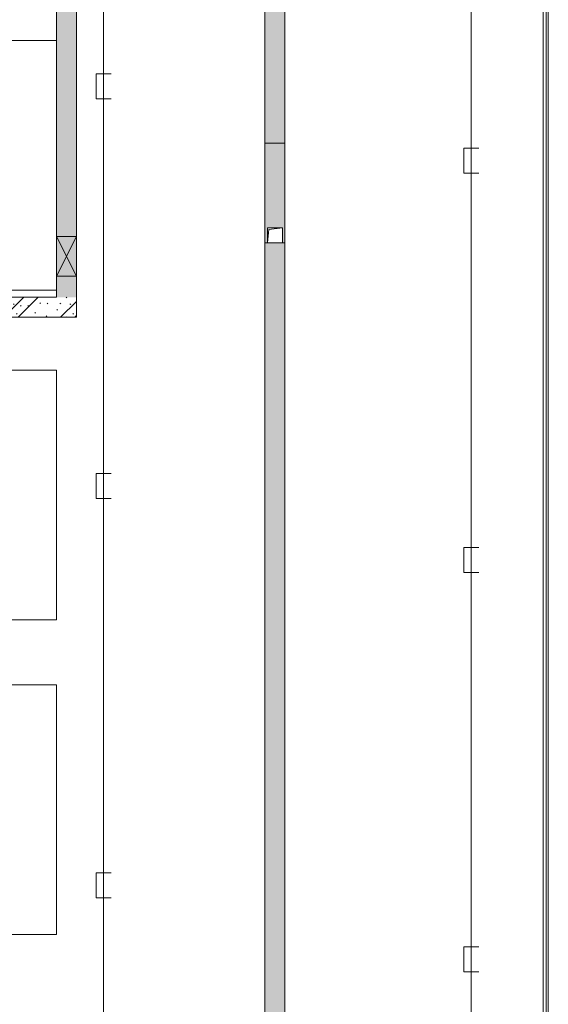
# Model space of a CAD drawing. Header units: millimetres. Extents: x -32229 to 169101, y -13689 to 125138.
# Tile 235 of 256: x 108187 to 113475, y 36450 to 46310. Entities that reach past the tile are written whole.
import ezdxf

# ---------------------------------------------------------------- set-up
doc = ezdxf.new("R2010")
doc.units = ezdxf.units.MM
doc.layers.add('A-DETL-____-OTLN', color=7, linetype='Continuous', lineweight=9, true_color=0x00a600)
for name, color, linetype, lineweight in [('A-FLOR-____-OTLN', 7, 'Continuous', 18), ('A-GENM-____-OTLN', 7, 'Continuous', 18), ('A-GLAZ-____-MCUT', 7, 'Continuous', 9), ('A-GLAZ-____-OTLN', 7, 'Continuous', 18), ('A-WALL-____-PATT', 7, 'Continuous', 40), ('C-PRKG-____-OTLN', 7, 'Continuous', 18), ('I-WALL-____-MCUT', 7, 'Continuous', 40), ('M-EQPM-____-OTLN', 7, 'Continuous', 18)]:
    doc.layers.add(name, color=color, linetype=linetype, lineweight=lineweight)
pattern_1 = [(135, (300.56, 377.28), (-565.6854, 6e-14), [10, -790]), (135, (349.8, 474.73), (-565.6854, 6e-14), [10, -790]), (135, (423.93, 473.06), (-565.6854, 6e-14), [10, -790]), (135, (229.92, 447.9), (-565.6854, 6e-14), [10, -790]), (135, (155.08, 447.9), (-565.6854, 6e-14), [10, -790]), (135, (114.9, 369.03), (-565.6854, 6e-14), [10, -790]), (135, (132.43, 285.8), (-565.6854, 6e-14), [10, -790]), (135, (214.66, 322), (-565.6854, 6e-14), [10, -790]), (135, (198.16, 261.88), (-565.6854, 6e-14), [10, -790]), (135, (45.2, 272.9), (-565.6854, 6e-14), [10, -790]), (135, (42.32, 336.16), (-565.6854, 6e-14), [10, -790]), (135, (92.26, 192.24), (-565.6854, 6e-14), [10, -790]), (135, (7.07, 149.2), (-565.6854, 6e-14), [10, -790]), (135, (80.6, 95.1), (-565.6854, 6e-14), [10, -790]), (135, (79.53, 36.94), (-565.6854, 6e-14), [10, -790]), (135, (153.87, 74.56), (-565.6854, 6e-14), [10, -790]), (135, (228.35, 124.8), (-565.6854, 6e-14), [10, -790]), (135, (279.75, 180.4), (-565.6854, 6e-14), [10, -790]), (135, (282.9, 31.63), (-565.6854, 6e-14), [10, -790]), (135, (377.38, 53.45), (-565.6854, 6e-14), [10, -790]), (135, (352.28, 102.7), (-565.6854, 6e-14), [10, -790]), (135, (354.05, 0), (-565.6854, 6e-14), [10, -790]), (135, (553.23, 16.45), (-565.6854, 6e-14), [10, -790]), (135, (542.38, 63.45), (-565.6854, 6e-14), [10, -790]), (135, (536.58, 239.3), (-565.6854, 6e-14), [10, -790]), (135, (475.85, 203.9), (-565.6854, 6e-14), [10, -790]), (135, (475.85, 316.54), (-565.6854, 6e-14), [10, -790]), (135, (520.8, 408.7), (-565.6854, 6e-14), [10, -790]), (135, (551.1, 470.8), (-565.6854, 6e-14), [10, -790]), (135, (235.25, 537.93), (-565.6854, 6e-14), [10, -790]), (135, (407.25, 547.65), (-565.6854, 6e-14), [10, -790]), (135, (94.5, 558.6), (-565.6854, 6e-14), [10, -790]), (135, (46.4, 532.3), (-565.6854, 6e-14), [10, -790]), (135, (85.56, 465.04), (-565.6854, 6e-14), [10, -790]), (135, (355.53, 181.14), (-565.6854, 6e-14), [10, -790]), (135, (362.23, 243.6), (-565.6854, 6e-14), [10, -790]), (135, (413.45, 344.1), (-565.6854, 6e-14), [10, -790]), (135, (286.3, 273.25), (-565.6854, 6e-14), [10, -790]), (135, (423.02, 263.72), (-565.6854, 6e-14), [10, -790]), (135, (162.94, 190.2), (-565.6854, 6e-14), [10, -790]), (135, (470.25, 120.93), (-565.6854, 6e-14), [10, -790]), (135, (484.48, 9.78), (-565.6854, 6e-14), [10, -790]), (45, (0, 212.13), (-565.6854, 0), []), (45, (212.13, 0), (-565.6854, 0), []), (45, (353.55, 0), (-565.6854, 0), []), (45, (0, 353.55), (-565.6854, 0), [])]

# ---------------------------------------------------------------- blocks, each defined once
blk = doc.blocks.new('АР_Машиноместо - 4900x2400_М__5300х2500_-V26--01 ЭМ')
at = {"layer": 'C-PRKG-____-OTLN', "color": 253, "lineweight": 13, "true_color": 0xaaaaaa}
for p, q in [((2500, 0), (0, 0)), ((0, 0), (0, -550)), ((2500, 0), (2500, -5300))]:
    blk.add_line(p, q, dxfattribs=at)
blk = doc.blocks.new('АР_Машиноместо - 4900x2400_М__5300х2500_-V11--01 ЭМ')
at = {"layer": 'C-PRKG-____-OTLN', "color": 253, "lineweight": 13, "true_color": 0xaaaaaa}
for p, q in [((2500, 0), (0, 0)), ((0, 0), (0, -5300)), ((2500, 0), (2500, -5300))]:
    blk.add_line(p, q, dxfattribs=at)
blk = doc.blocks.new('АР_Машиноместо - 4900x2400_М__5300х2500_-V17--01 ЭМ')
at = {"layer": 'C-PRKG-____-OTLN', "color": 253, "lineweight": 13, "true_color": 0xaaaaaa}
for p, q in [((0, 0), (0, -5300)), ((2500, 0), (2500, -5300))]:
    blk.add_line(p, q, dxfattribs=at)
blk = doc.blocks.new('АР_Отверстие прямоугольное - ВК-4234595--01 ЭМ')
at = {"layer": 'A-GLAZ-____-OTLN', "lineweight": 13, "true_color": 0xf0f0f0}
blk.add_hatch(color=7, dxfattribs=at).paths.add_polyline_path([(325, 100), (-75, 100), (-75, -100), (325, -100)])
at = {"layer": 'A-GLAZ-____-MCUT', "color": 253, "lineweight": 13, "true_color": 0xaaaaaa}
for p, q in [((-75, 100), (-75, -100)), ((325, 100), (325, -100))]:
    blk.add_line(p, q, dxfattribs=at)
at = {"layer": 'A-GLAZ-____-OTLN', "color": 253, "lineweight": 5, "true_color": 0xaaaaaa}
for p, q in [((325, 100), (-75, -100)), ((-75, 100), (325, -100))]:
    blk.add_line(p, q, dxfattribs=at)
at = {"layer": 'A-GLAZ-____-OTLN', "color": 253, "lineweight": 13, "true_color": 0xaaaaaa}
for p, q in [((325, 100), (-75, 100)), ((-75, 100), (-75, -100)), ((325, -100), (325, 100)), ((-75, -100), (325, -100))]:
    blk.add_line(p, q, dxfattribs=at)
blk = doc.blocks.new('АР_Канал вертикальный прямоугольный - ВК-5404241--01 ЭМ')
at = {"layer": 'M-EQPM-____-OTLN', "color": 253, "lineweight": 13, "true_color": 0xaaaaaa}
for p, q in [((75, 75), (-75, 75)), ((-75, 75), (-75, -75)), ((75, 75), (-75, 75)), ((-75, 75), (-75, -75)), ((-75, -75), (-75, 75)), ((-75, 75), (75, 75)), ((-75, -75), (-60, 60)), ((-75, -75), (-60, 60)), ((-60, 60), (75, 75)), ((-60, 60), (75, 75)), ((75, -75), (75, 75)), ((75, 75), (75, -75)), ((-75, -75), (75, -75)), ((75, -75), (-75, -75))]:
    blk.add_line(p, q, dxfattribs=at)
blk = doc.blocks.new('АР-Заполнение деф_ шва - Д_ш_-5381064--01 ЭМ')
at = {"layer": 'A-GENM-____-OTLN', "color": 253, "lineweight": 13, "true_color": 0xaaaaaa}
for p, q in [((0, 25), (27292.93344, 25)), ((0, -25), (27292.93344, -25))]:
    blk.add_line(p, q, dxfattribs=at)
blk = doc.blocks.new('АР_Лоток - 200х100h_ЛВ1-7518956--01 ЭМ')
at = {"layer": 'M-EQPM-____-OTLN', "lineweight": 13, "true_color": 0xf3f3f3}
blk.add_hatch(color=7, dxfattribs=at).paths.add_polyline_path([(10890, -100), (10890, 100), (0, 100), (0, -100), (7006.5, -100)])
at = {"layer": 'M-EQPM-____-OTLN', "color": 253, "lineweight": 13, "true_color": 0xaaaaaa}
blk.add_line((10890, -100), (10890, 100), dxfattribs=at)
blk = doc.blocks.new('АР_Лоток - 200х100h_L_1000_с вертик_отводом_ЛВ3-V117--01 ЭМ')
at = {"layer": 'M-EQPM-____-OTLN', "lineweight": 13, "true_color": 0xf3f3f3}
blk.add_hatch(color=7, dxfattribs=at).paths.add_polyline_path([(0, -75), (0, -100), (1000, -100), (1000, 100), (0, 100), (0, 75), (150, 75), (150, -75), (135, -75)])
at = {"layer": 'M-EQPM-____-OTLN', "color": 253, "lineweight": 13, "true_color": 0xaaaaaa}
for p, q in [((0, 100), (0, 75)), ((1000, -100), (1000, 100)), ((0, -75), (0, -100))]:
    blk.add_line(p, q, dxfattribs=at)
blk = doc.blocks.new('АР_Лоток - 200х100h_ЛВ1-7518958--01 ЭМ')
at = {"layer": 'M-EQPM-____-OTLN', "lineweight": 13, "true_color": 0xf3f3f3}
blk.add_hatch(color=7, dxfattribs=at).paths.add_polyline_path([(0, -100), (10190, -100), (10190, 100), (0, 100)])
at = {"layer": 'M-EQPM-____-OTLN', "color": 253, "lineweight": 13, "true_color": 0xaaaaaa}
for p, q in [((10190, 75), (10190, 100)), ((10190, -100), (10190, -75))]:
    blk.add_line(p, q, dxfattribs=at)
blk = doc.blocks.new('Наметкина 10_РД_АР_П_отсоединено_rvt-1--01 ЭМ')
at = {"layer": 'A-WALL-____-PATT', "lineweight": 5, "true_color": 0xaaaaaa}
h = blk.add_hatch(dxfattribs=at)
h.set_pattern_fill('FP_6', color=253, style=0, pattern_type=2)
h.set_pattern_definition(pattern_1)
h.paths.add_polyline_path([(108715.4, 43530), (108755.3, 43530), (108755.3, 43740), (108555.3, 43740), (108555.3, 43530)])
h.paths.add_polyline_path([(108555.3, 44140), (108755.3, 44140), (108755.3, 48550), (108555.3, 48550), (108555.3, 44332.1)])
h.paths.add_polyline_path([(108555.3, 48950), (108755.3, 48950), (108755.3, 49650), (108555.3, 49650), (108555.3, 48958.5)])
h.paths.add_polyline_path([(108755.3, 50250), (108755.3, 51530), (108555.3, 51530), (108555.3, 50250)])
h.paths.add_polyline_path([(108755.3, 51780), (108755.3, 53140), (108555.3, 53140), (108555.3, 51780), (108743.2, 51780)])
h.paths.add_polyline_path([(108555.3, 53840), (108755.3, 53840), (108755.3, 54520), (108555.3, 54520)])
h = blk.add_hatch(dxfattribs=at)
h.set_pattern_fill('FP_6', color=253, style=0, pattern_type=2)
h.set_pattern_definition(pattern_1)
h.paths.add_polyline_path([(108555.3, 43330), (108755.3, 43330), (108755.3, 43530), (108025.3, 43530), (108025.3, 43330), (108055.3, 43330)])
at = {"layer": 'A-FLOR-____-OTLN', "color": 253, "lineweight": 13, "true_color": 0xaaaaaa}
for p, q in [((113425.3, 58550), (113425.3, 31300)), ((113455.3, 31300), (113455.3, 58550.1)), ((113475.3, 30850), (113475.3, 58550)), ((110640.3, 33885), (110640.3, 55965)), ((110840.3, 55965), (110840.3, 33885))]:
    blk.add_line(p, q, dxfattribs=at)
at = {"layer": 'I-WALL-____-MCUT', "color": 253, "lineweight": 13, "true_color": 0xaaaaaa}
for p, q in [((108555.3, 48550), (108555.3, 44140)), ((108755.3, 44140), (108755.3, 48550)), ((108555.3, 44140), (108555.3, 43740)), ((108755.3, 43740), (108755.3, 44140)), ((108555.3, 43740), (108555.3, 43530)), ((108755.3, 43530), (108755.3, 43740)), ((108555.3, 43530), (108025.3, 43530)), ((108755.3, 43330), (108755.3, 43530)), ((108025.3, 43330), (108755.3, 43330))]:
    blk.add_line(p, q, dxfattribs=at)
at = {"layer": 'A-GENM-____-OTLN', "color": 253, "lineweight": 13, "true_color": 0xaaaaaa, "rotation": 270}
blk.add_blockref('АР-Заполнение деф_ шва - Д_ш_-5381064--01 ЭМ', (113450.3, 58542.9), dxfattribs=at)
at = {"layer": 'A-GLAZ-____-OTLN', "color": 253, "lineweight": 13, "true_color": 0xaaaaaa, "rotation": 269.9999999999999}
blk.add_blockref('АР_Отверстие прямоугольное - ВК-4234595--01 ЭМ', (108655.3, 44065), dxfattribs=at)
at = {"layer": 'C-PRKG-____-OTLN', "color": 253, "lineweight": 13, "true_color": 0xaaaaaa}
for name, p, rotation in [('АР_Машиноместо - 4900x2400_М__5300х2500_-V17--01 ЭМ', (103255.3, 46100), 89.99999999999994), ('АР_Машиноместо - 4900x2400_М__5300х2500_-V17--01 ЭМ', (103255.3, 43600), 89.99999999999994), ('АР_Машиноместо - 4900x2400_М__5300х2500_-V11--01 ЭМ', (108555.3, 42800), 270.0000000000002), ('АР_Машиноместо - 4900x2400_М__5300х2500_-V26--01 ЭМ', (108555.3, 39650), 270.0000000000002)]:
    blk.add_blockref(name, p, dxfattribs=dict(at, rotation=rotation))
at = {"layer": 'M-EQPM-____-OTLN', "color": 253, "lineweight": 13, "true_color": 0xaaaaaa}
for name, p, rotation in [('АР_Лоток - 200х100h_ЛВ1-7518956--01 ЭМ', (110740.3, 55965), 270), ('АР_Лоток - 200х100h_L_1000_с вертик_отводом_ЛВ3-V117--01 ЭМ', (110740.3, 44075), 90.00000000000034), ('АР_Лоток - 200х100h_ЛВ1-7518958--01 ЭМ', (110740.3, 33885), 90.00000000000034)]:
    blk.add_blockref(name, p, dxfattribs=dict(at, rotation=rotation))
blk.add_blockref('АР_Канал вертикальный прямоугольный - ВК-5404241--01 ЭМ', (110740.3, 44150), dxfattribs=at)

msp = doc.modelspace()

# ---------------------------------------------------------------- linework, layer by layer
at = {"layer": 'A-DETL-____-OTLN', "color": 36, "true_color": 0x804000}
for p, q in [((109026, 63649.7), (109026, 33989.7)), ((109101, 45766.7), (108951, 45766.7)), ((108951, 45766.7), (108951, 45516.7)), ((108951, 45516.7), (109101, 45516.7)), ((109101, 41766.7), (108951, 41766.7)), ((108951, 41766.7), (108951, 41516.7)), ((108951, 41516.7), (109101, 41516.7)), ((109101, 37766.7), (108951, 37766.7)), ((108951, 37766.7), (108951, 37516.7)), ((108951, 37516.7), (109101, 37516.7))]:
    msp.add_line(p, q, dxfattribs=at)
at = {"layer": 'A-DETL-____-OTLN', "color": 5, "true_color": 0x0000ff}
for p, q in [((112705, 57627), (112705, 30397)), ((112780, 45024.4), (112630, 45024.4)), ((112630, 45024.4), (112630, 44774.4)), ((112630, 44774.4), (112780, 44774.4)), ((112780, 41024.4), (112630, 41024.4)), ((112630, 41024.4), (112630, 40774.4)), ((112630, 40774.4), (112780, 40774.4)), ((112780, 37024.4), (112630, 37024.4)), ((112630, 37024.4), (112630, 36774.4)), ((112630, 36774.4), (112780, 36774.4))]:
    msp.add_line(p, q, dxfattribs=at)

# ---------------------------------------------------------------- block references
at = {"lineweight": 5}
msp.add_blockref('Наметкина 10_РД_АР_П_отсоединено_rvt-1--01 ЭМ', (0, 0), dxfattribs=at)

doc.saveas('drawing.dxf')
